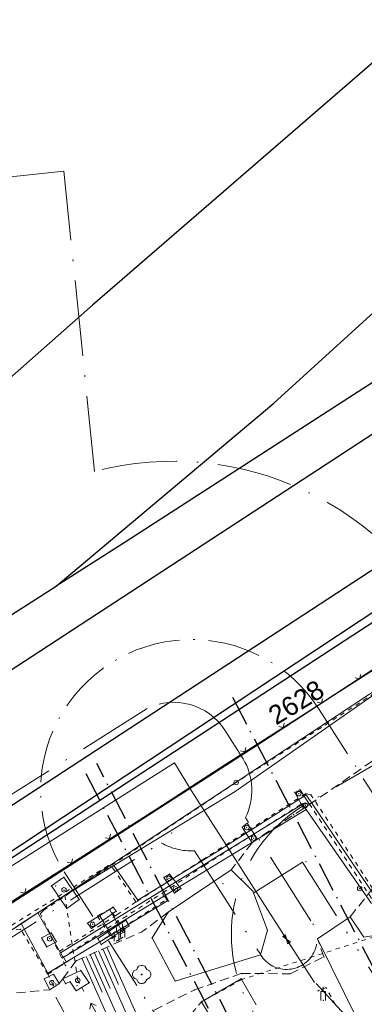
# Model space of a CAD drawing. Header units: metres. Extents: x -535942 to -530626, y -1087729 to -1086275.
# Tile 169 of 247: x -534252 to -534229, y -1086843 to -1086777. Entities that reach past the tile are written whole.
import ezdxf
from ezdxf.enums import TextEntityAlignment as Align

# ---------------------------------------------------------------- set-up
doc = ezdxf.new("R2010")
doc.units = ezdxf.units.M
for name, pattern in [('A_CARA_15', [7.6, 5, -1.3, 0, -1.3]), ('A_CARA_16', [11.4, 6, -1.8, 0, -1.8, 0, -1.8]), ('C_1', [0.6, 0.3, -0.3]), ('C_2', [0.9, 0.6, -0.3]), ('Čerchovaná 20mm', [3000, 2000, -500, 0, -500])]:
    doc.linetypes.add(name, pattern=pattern)
for name, color, linetype in [('15', 7, 'Continuous'), ('17', 7, 'Continuous'), ('18', 7, 'Continuous'), ('2', 7, 'Continuous'), ('22', 7, 'Continuous'), ('23', 7, 'Continuous'), ('25', 7, 'Continuous'), ('6', 7, 'Continuous'), ('8', 7, 'Continuous'), ('_blok katastr', 7, 'Continuous'), ('_blok SS sítě', 7, 'Continuous'), ('_blok zaměření - nové', 7, 'Continuous'), ('_základy', 7, 'Continuous')]:
    doc.layers.add(name, color=color, linetype=linetype)
for name, color, linetype, lineweight in [('AG plyn', 251, 'G_POTR_632_PN', 13), ('AG silno NN', 251, 'G_VED_660_PN', 13), ('AG_ochranne pasmo', 7, 'A_CARA_15', 15), ('AG_plyn VTL', 251, 'G_POTR_635_PN', 13)]:
    doc.layers.add(name, color=color, linetype=linetype, lineweight=lineweight)
doc.layers.add('AG_Demolice', color=7, linetype='Continuous', lineweight=25, true_color=0xff8000)
doc.layers.add('AG_revizni oblacek', color=111, linetype='Continuous', plot=False)
for name, color, linetype, true_color in [('BT_BPEJ', 7, 'Continuous', 0x7fffff), ('BT_hranice_parcel', 7, 'Continuous', 0x007f00), ('BT_text_parcel', 7, 'Continuous', 0x007f00), ('BT_vnitrni_kresby', 7, 'Continuous', 0x007f00), ('sítě_GasNet-STL', 7, 'PLYN_STŘEDOTLAK_PN', 0xb80000)]:
    doc.layers.add(name, color=color, linetype=linetype, true_color=true_color)
doc.layers.get('17').off()
doc.styles.add('BT_text_mapy_m', font='arial.ttf', dxfattribs={"height": 5})
doc.linetypes.add('G_POTR_632_PN', pattern='A,0.5,-1,2,-6.5,[13,hpfmlin.shx,S=1,R=0,X=0,Y=0],-6.5,2,-1,0.5', length=20)
doc.linetypes.add('G_POTR_635_PN', pattern='A,0.5,-1,2,-6.5,[16,hpfmlin.shx,S=1,R=0,X=0,Y=0],-6.5,2,-1,0.5', length=20)
doc.linetypes.add('G_VED_660_PN', pattern='A,0.5,-1,2,-6.5,[28,hpfmlin.shx,S=1,R=0,X=0,Y=0],-6.5,2,-1,0.5', length=20)
doc.linetypes.add('PLYN_STŘEDOTLAK_PN', pattern='A,2,-1,1,-1,2,-3,2,-7,[13,insite.shx,S=1,R=0,X=0,Y=0],-7', length=26)

# ---------------------------------------------------------------- blocks, each defined once
blk = doc.blocks.new('_KATASTR')
at = {"layer": 'BT_BPEJ', "lineweight": -3}
blk.add_lwpolyline([(-534567.99, -1086985.9), (-534456, -1086953), (-534436.78, -1086944.4), (-534394.5, -1086925.5), (-534377.62, -1086916.03), (-534353.5, -1086902.5), (-534344.98, -1086895.04), (-534338.35, -1086889.24), (-534337.5, -1086888.5), (-534101, -1086732), (-533977.7, -1086657.11), (-533966, -1086650), (-533802, -1086557.5)], dxfattribs=at)
at = {"layer": 'BT_hranice_parcel', "lineweight": -3}
for points in [[(-533930.39, -1086626.94), (-533977.71, -1086657.09), (-534027.69, -1086688.36), (-534051.88, -1086704.35), (-534053, -1086704.99), (-534093.1, -1086730.54), (-534099.49, -1086734.79), (-534123.96, -1086749.86), (-534172.7, -1086780.69), (-534236.19, -1086822.11), (-534301.1, -1086864.48), (-534361.33, -1086904.52), (-534389.95, -1086921.75), (-534421.31, -1086936.84), (-534457.42, -1086954.5), (-534485.18, -1086964.81)], [(-534493.78, -1086969.89), (-534465.8, -1086959.93), (-534429.9, -1086944.73), (-534384.85, -1086920.69), (-534356.67, -1086902.53), (-534277.7, -1086851.96), (-534273.32, -1086849.11), (-534236.73, -1086825.56), (-534052.87, -1086705.47), (-533854.49, -1086591.17)], [(-534117.47, -1086678.3), (-534155.77, -1086714.9), (-534211.41, -1086765.14), (-534247.4, -1086796.32), (-534284.19, -1086828.84), (-534317.59, -1086858.24), (-534311.74, -1086854.54), (-534249.79, -1086814.91)], [(-534146.79, -1086741.14), (-534150.7, -1086750.43), (-534179.84, -1086769.75), (-534245.31, -1086812.04), (-534249.79, -1086814.91), (-534235.39, -1086802.79), (-534174.69, -1086747.52)]]:
    blk.add_lwpolyline(points, dxfattribs=at)
at = {"layer": 'BT_vnitrni_kresby', "lineweight": -3}
for points in [[(-534306.37, -1086855.45), (-534178.56, -1086771.93)], [(-534302.56, -1086861.97), (-534174.2, -1086778.1)]]:
    blk.add_lwpolyline(points, dxfattribs=at)
at = {"layer": 'BT_text_parcel', "lineweight": -3, "style": 'BT_text_mapy_m'}
blk.add_text('2628', height=1.25, rotation=31.5, dxfattribs=at).set_placement((-534233.597, -1086823.128), align=Align.CENTER)
blk = doc.blocks.new('ss plyn')
at = {"color": 251, "lineweight": 15}
for points in [[(-534234.556, -1086838.279), (-534234.622, -1086837.98), (-534234.81, -1086838.105), (-534234.556, -1086838.279)], [(-534234.556, -1086838.279), (-534234.306, -1086838.456), (-534234.493, -1086838.581), (-534234.556, -1086838.279)]]:
    blk.add_lwpolyline(points, dxfattribs=at)
at = {"layer": 'AG plyn', "color": 251, "lineweight": 15, "ltscale": 0.5}
for p, q in [((-534237.951, -1086828.492), (-534226.54, -1086820.52)), ((-534245.984, -1086833.401), (-534237.951, -1086828.492)), ((-534233.254, -1086828.721), (-534238.932, -1086832.343)), ((-534233.254, -1086828.721), (-534238.932, -1086832.343)), ((-534228.717, -1086835.432), (-534233.254, -1086828.721)), ((-534228.717, -1086835.432), (-534233.254, -1086828.721)), ((-534249.502, -1086839.182), (-534233.495, -1086829.343)), ((-534249.502, -1086839.182), (-534233.495, -1086829.343)), ((-534233.495, -1086829.343), (-534233.253, -1086829.691)), ((-534233.495, -1086829.343), (-534233.253, -1086829.691)), ((-534242.64, -1086835.414), (-534233.253, -1086829.691)), ((-534242.64, -1086835.414), (-534233.253, -1086829.691)), ((-534233.253, -1086829.691), (-534228.931, -1086835.911)), ((-534233.253, -1086829.691), (-534228.931, -1086835.911)), ((-534244.396, -1086835.7), (-534238.932, -1086832.343)), ((-534244.396, -1086835.7), (-534238.932, -1086832.343)), ((-534238.932, -1086832.343), (-534238.932, -1086832.343)), ((-534238.932, -1086832.343), (-534238.932, -1086832.343)), ((-534249.697, -1086835.67), (-534245.984, -1086833.401)), ((-534249.697, -1086835.67), (-534245.984, -1086833.401)), ((-534245.984, -1086833.401), (-534244.396, -1086835.7)), ((-534245.984, -1086833.401), (-534244.396, -1086835.7)), ((-534249.335, -1086839.496), (-534242.64, -1086835.414)), ((-534249.335, -1086839.496), (-534242.64, -1086835.414)), ((-534242.425, -1086835.731), (-534242.64, -1086835.414)), ((-534242.425, -1086835.731), (-534242.64, -1086835.414)), ((-534250.511, -1086836.2), (-534249.697, -1086835.67)), ((-534250.511, -1086836.2), (-534249.697, -1086835.67)), ((-534250.356, -1086840.526), (-534242.425, -1086835.731)), ((-534250.356, -1086840.526), (-534242.425, -1086835.731)), ((-534252.11, -1086837.24), (-534250.511, -1086836.2)), ((-534252.11, -1086837.24), (-534250.511, -1086836.2)), ((-534249.502, -1086839.182), (-534251.016, -1086836.531)), ((-534249.502, -1086839.182), (-534251.016, -1086836.531)), ((-534252.63, -1086837.578), (-534252.11, -1086837.24)), ((-534252.63, -1086837.578), (-534252.11, -1086837.24)), ((-534250.356, -1086840.526), (-534252.11, -1086837.24)), ((-534250.356, -1086840.526), (-534252.11, -1086837.24)), ((-534249.335, -1086839.496), (-534249.502, -1086839.182)), ((-534249.335, -1086839.496), (-534249.502, -1086839.182)), ((-534249.117, -1086839.808), (-534249.333, -1086839.421)), ((-534249.117, -1086839.808), (-534249.333, -1086839.421))]:
    blk.add_line(p, q, dxfattribs=at)
at = {"layer": 'AG_ochranne pasmo', "color": 251, "lineweight": 15}
for points in [[(-534249.285, -1086787.44), (-534289.055, -1086791.72), (-534285.342, -1086826.227, 0.117293), (-534282.249, -1086834.951), (-534274.276, -1086847.275, 0.411208), (-534246.793, -1086853.314), (-534238.963, -1086848.362, 0.212797), (-534224.776, -1086840.364, 0.29676), (-534223.441, -1086818.586, 0.364694), (-534247.258, -1086807.321)], [(-534273.147, -1086790.008), (-534269.489, -1086824.004, 0.106178), (-534268.671, -1086826.483), (-534261.032, -1086838.291, 0.426814), (-534255.356, -1086839.798), (-534242.856, -1086831.892, 0.144207), (-534240.657, -1086832.425), (-534236.327, -1086839.208, 1.080738), (-534232.944, -1086837.06), (-534237.28, -1086830.231, 0.25688), (-534237.433, -1086826.331), (-534238.64, -1086824.445, 0.38184), (-534243.774, -1086823.007), (-534256.276, -1086830.914), (-534261.582, -1086822.713), (-534265.193, -1086789.152)]]:
    blk.add_lwpolyline(points, format="xyb", close=True, dxfattribs=at)
at = {"layer": 'AG_ochranne pasmo', "color": 251, "lineweight": 15, "ltscale": 0.7}
for points in [[(-534232.397, -1086823.067), (-534226.125, -1086832.902)], [(-534249.26, -1086833.821), (-534242.987, -1086843.656)]]:
    blk.add_lwpolyline(points, dxfattribs=at)
at = {"layer": 'AG_ochranne pasmo', "color": 251, "linetype": 'A_CARA_16', "lineweight": 15, "ltscale": 0.7}
blk.add_lwpolyline([(-534236.711, -1086835.212), (-534233.502, -1086833.182), (-534228.53, -1086841.042)], dxfattribs=at)
at = {"layer": 'AG_ochranne pasmo', "color": 251, "lineweight": 15, "ltscale": 0.7}
for centre, start, end in [((-534240.829, -1086828.444), 32.52788, 212.52942), ((-534234.556, -1086838.279), 212.52788, 32.52788)]:
    blk.add_arc(centre, 10, start, end, dxfattribs=at)
at = {"layer": 'AG_plyn VTL', "color": 251, "lineweight": 15, "ltscale": 0.7}
for points in [[(-534240.84, -1086828.45), (-534234.556, -1086838.279), (-534234.556, -1086838.279)], [(-534234.556, -1086838.279), (-534232.716, -1086841.149)]]:
    blk.add_lwpolyline(points, dxfattribs=at)
at = {"layer": 'sítě_GasNet-STL', "color": 251, "linetype": 'G_POTR_635_PN', "lineweight": 15}
for points in [[(-534241.975, -1086826.602), (-534257.484, -1086836.411), (-534265.457, -1086824.087), (-534269.17, -1086789.58), (-534279.806, -1086768.464)], [(-534241.975, -1086826.602), (-534241.975, -1086826.602), (-534241.975, -1086826.602), (-534241.975, -1086826.602), (-534241.975, -1086826.602), (-534241.975, -1086826.602)], [(-534241.975, -1086826.602), (-534240.84, -1086828.45)], [(-534218.38, -1086838.095), (-534229.275, -1086844.854), (-534232.605, -1086841.215)]]:
    blk.add_lwpolyline(points, dxfattribs=at)
blk = doc.blocks.new('SS nízké napětí')
at = {"layer": 'AG silno NN', "ltscale": 0.7}
for p, q in [((-534249.69672, -1086835.67045), (-534169.587, -1086782.793)), ((-534251.01621, -1086836.53146), (-534249.64119, -1086835.63469)), ((-534252.11993, -1086837.25129), (-534251.01621, -1086836.53146)), ((-534290.8331, -1086862.49948), (-534252.11993, -1086837.25129)), ((-534249.81363, -1086842.10766), (-534247.56759, -1086846.31225))]:
    blk.add_line(p, q, dxfattribs=at)
blk = doc.blocks.new('Z660')
at = {"color": 0, "lineweight": -2}
for p, q in [((-0.9, 0), (-0.6, 0)), ((-0.6, 0), (-0.6, 0.3)), ((-0.6, 0.3), (0, 0)), ((0, 0), (0.9, 0)), ((0.6, 0.24), (0.9, 0)), ((0.9, 0), (0.6, -0.24))]:
    blk.add_line(p, q, dxfattribs=at)
blk = doc.blocks.new('Z212')
at = {"color": 0, "lineweight": -2}
for p, q in [((-0.21, 0.21), (0, 0)), ((0, 0), (0.21, 0.21))]:
    blk.add_line(p, q, dxfattribs=at)
blk = doc.blocks.new('Z24')
at = {"color": 0, "lineweight": -2}
for p, q in [((-0.6, 0.06), (-0.57, 0.15)), ((-0.6, -0.06), (-0.6, 0.06)), ((-0.57, 0.15), (-0.51, 0.24)), ((-0.51, 0.24), (-0.33, 0.33)), ((-0.33, 0.33), (-0.27, 0.45)), ((-0.27, 0.45), (-0.21, 0.54)), ((-0.21, 0.54), (-0.06, 0.6)), ((-0.06, 0.6), (0.06, 0.6)), ((-0.03, -0.03), (-0.03, 0.03)), ((-0.03, 0.03), (0.03, 0.03)), ((0.03, 0.03), (0.03, -0.03)), ((0.06, 0.6), (0.21, 0.54)), ((0.21, 0.54), (0.27, 0.45)), ((0.27, 0.45), (0.33, 0.33)), ((0.33, 0.33), (0.51, 0.24)), ((0.51, 0.24), (0.57, 0.15)), ((0.57, 0.15), (0.6, 0.06)), ((0.6, 0.06), (0.6, -0.06)), ((-0.54, -0.21), (-0.6, -0.06)), ((-0.45, -0.27), (-0.54, -0.21)), ((-0.33, -0.33), (-0.45, -0.27)), ((-0.24, -0.51), (-0.33, -0.33)), ((-0.15, -0.57), (-0.24, -0.51)), ((-0.06, -0.6), (-0.15, -0.57)), ((0.06, -0.6), (-0.06, -0.6)), ((0.03, -0.03), (-0.03, -0.03)), ((0.15, -0.57), (0.06, -0.6)), ((0.24, -0.51), (0.15, -0.57)), ((0.33, -0.33), (0.24, -0.51)), ((0.45, -0.27), (0.33, -0.33)), ((0.54, -0.21), (0.45, -0.27)), ((0.6, -0.06), (0.54, -0.21))]:
    blk.add_line(p, q, dxfattribs=at)
blk = doc.blocks.new('Z15')
at = {"layer": '23', "color": 0, "lineweight": -2}
blk.add_circle((0, 0), 0.15, dxfattribs=at)
blk = doc.blocks.new('Z412')
at = {"color": 0, "lineweight": -2}
for p, q in [((0, 0.6), (0, 0.9)), ((-0.15, 0), (-0.15, 0.6)), ((-0.15, 0.6), (0.15, 0.6)), ((0.15, 0.6), (0.15, 0))]:
    blk.add_line(p, q, dxfattribs=at)
blk = doc.blocks.new('Zaměření - zekan')
at = {"layer": '18', "color": 252, "lineweight": 15}
for p in [(-534238.57, -1086826.69), (-534237.89, -1086827.9), (-534234.02, -1086828.56), (-534233.75, -1086828.64), (-534233.66, -1086828.38), (-534233.65, -1086828.53), (-534233.29, -1086828.64), (-534232.95, -1086828.71), (-534233.53, -1086829.31), (-534233.44, -1086829.62), (-534233.31, -1086829.41), (-534233.05, -1086829.31), (-534233.03, -1086829.35), (-534243.52, -1086829.88), (-534237.49, -1086830.85), (-534237.19, -1086830.88), (-534237.16, -1086830.6), (-534242.16, -1086831.24), (-534236.83, -1086831.89), (-534236.73, -1086831.59), (-534236.49, -1086831.64), (-534246.36, -1086833.41), (-534240.15, -1086833.04), (-534239.97, -1086833.37), (-534233.27, -1086833.14), (-534250.05, -1086834.05), (-534249.3, -1086834.17), (-534246.05, -1086833.56), (-534242.67, -1086834.19), (-534242.3, -1086834.11), (-534242.29, -1086833.96), (-534238.21, -1086833.68), (-534250.11, -1086834.75), (-534249.83, -1086834.76), (-534242.33, -1086834.24), (-534238.76, -1086834.6), (-534249.28, -1086835.01), (-534242.74, -1086835.2), (-534241.97, -1086835.22), (-534241.9, -1086834.94), (-534241.54, -1086834.93), (-534236.78, -1086835.1), (-534229.72, -1086834.92), (-534248.27, -1086835.65), (-534244.52, -1086835.81), (-534242.66, -1086835.76), (-534250.84, -1086836.59), (-534250.62, -1086836.36), (-534249.1, -1086836.24), (-534247.06, -1086836.74), (-534246.88, -1086836.77), (-534246.24, -1086836.34), (-534246.21, -1086836.27), (-534246.03, -1086836.15), (-534245.82, -1086836.42), (-534245.79, -1086836.67), (-534242.38, -1086836.49), (-534230.34, -1086836.79), (-534247.73, -1086837.22), (-534247.39, -1086837.29), (-534245.36, -1086836.88), (-534245.18, -1086837.01), (-534245.03, -1086837.28), (-534244.97, -1086837.4), (-534252.15, -1086837.63), (-534250.13, -1086837.86), (-534247.47, -1086837.56), (-534246.13, -1086837.98), (-534245.43, -1086837.77), (-534245.28, -1086837.79), (-534244.14, -1086837.79), (-534235.82, -1086837.67), (-534250.76, -1086838.19), (-534250.23, -1086838.25), (-534249.78, -1086838.44), (-534247.05, -1086838.23), (-534246.81, -1086838.63), (-534246.12, -1086838.22), (-534246.05, -1086838.13), (-534245.8, -1086838.4), (-534245.4, -1086838.16), (-534243.45, -1086838.19), (-534232.5, -1086838.24), (-534229.45, -1086838.14), (-534250.42, -1086838.79), (-534248.91, -1086839.2), (-534236.29, -1086839.32), (-534249.18, -1086840.03), (-534248.47, -1086839.7), (-534232.09, -1086839.45), (-534250.34, -1086840.6), (-534249.97, -1086840.59), (-534249.62, -1086840.1), (-534248.17, -1086840.34), (-534244.14, -1086840.61), (-534237.55, -1086840.55), (-534234.32, -1086840.56), (-534250.59, -1086840.9), (-534250.08, -1086841.15), (-534249.98, -1086841.34), (-534249.83, -1086841.24), (-534249.6, -1086841.21), (-534249.35, -1086840.9), (-534249.17, -1086841.21), (-534248.88, -1086841.09), (-534248.41, -1086841.34), (-534248.37, -1086841), (-534247.61, -1086841.16), (-534241.92, -1086841.05), (-534237.57, -1086840.89), (-534237.51, -1086840.94), (-534250.22, -1086841.62), (-534248.47, -1086841.69), (-534240.65, -1086841.63), (-534232.47, -1086841.71), (-534232.41, -1086841.66), (-534231.94, -1086841.48), (-534240.18, -1086842.41), (-534232.13, -1086842.33)]:
    blk.add_point(p, dxfattribs=at)
at = {"layer": '2', "color": 251, "linetype": 'C_1', "lineweight": 15}
for p, q in [((-534228.22, -1086821.66), (-534237.89, -1086827.9)), ((-534237.89, -1086827.9), (-534250.62, -1086836.36)), ((-534233.29, -1086828.64), (-534240.15, -1086833.04)), ((-534232.95, -1086828.71), (-534233.29, -1086828.64)), ((-534228.52, -1086835.43), (-534232.95, -1086828.71)), ((-534239.97, -1086833.37), (-534233.53, -1086829.31)), ((-534233.53, -1086829.31), (-534233.05, -1086829.31)), ((-534233.05, -1086829.31), (-534228.77, -1086835.82)), ((-534246.36, -1086833.41), (-534253.35, -1086837.73)), ((-534246.05, -1086833.56), (-534246.36, -1086833.41)), ((-534240.15, -1086833.04), (-534244.52, -1086835.81)), ((-534239.97, -1086833.37), (-534242.74, -1086835.2)), ((-534244.52, -1086835.81), (-534246.05, -1086833.56)), ((-534245.36, -1086836.88), (-534242.74, -1086835.2)), ((-534242.74, -1086835.2), (-534242.66, -1086835.76)), ((-534244.52, -1086835.81), (-534245.79, -1086836.67)), ((-534242.66, -1086835.76), (-534245.03, -1086837.28)), ((-534250.62, -1086836.36), (-534250.84, -1086836.59)), ((-534249.18, -1086840.03), (-534250.84, -1086836.59)), ((-534245.79, -1086836.67), (-534249.63, -1086839.11)), ((-534246.21, -1086836.27), (-534247.06, -1086836.74)), ((-534247.06, -1086836.74), (-534246.12, -1086838.22)), ((-534245.28, -1086837.79), (-534246.21, -1086836.27)), ((-534249.62, -1086840.1), (-534245.03, -1086837.28)), ((-534249.42, -1086839.53), (-534245.36, -1086836.88)), ((-534252.15, -1086837.63), (-534253.35, -1086837.73)), ((-534250.34, -1086840.6), (-534252.15, -1086837.63)), ((-534246.12, -1086838.22), (-534245.28, -1086837.79)), ((-534250.34, -1086840.6), (-534249.62, -1086840.1)), ((-534249.98, -1086841.34), (-534250.34, -1086840.6)), ((-534232.41, -1086841.66), (-534232.48, -1086841.71)), ((-534231.94, -1086841.48), (-534232.41, -1086841.66)), ((-534231.32, -1086842.61), (-534231.94, -1086841.48))]:
    blk.add_line(p, q, dxfattribs=at)
at = {"layer": '2', "color": 251, "lineweight": 15}
for p, q in [((-534233.66, -1086828.38), (-534234.02, -1086828.56)), ((-534234.02, -1086828.56), (-534233.44, -1086829.62)), ((-534233.03, -1086829.35), (-534233.66, -1086828.38)), ((-534233.44, -1086829.62), (-534233.03, -1086829.35)), ((-534249.3, -1086834.17), (-534248.27, -1086835.65)), ((-534238.21, -1086833.68), (-534242.38, -1086836.49)), ((-534236.78, -1086835.1), (-534238.21, -1086833.68)), ((-534235.82, -1086837.67), (-534236.78, -1086835.1)), ((-534248.27, -1086835.65), (-534249.1, -1086836.24)), ((-534242.38, -1086836.49), (-534243.45, -1086838.19)), ((-534232.5, -1086838.24), (-534230.34, -1086836.79)), ((-534230.34, -1086836.79), (-534229.45, -1086838.14)), ((-534250.13, -1086837.86), (-534249.78, -1086838.44)), ((-534236.29, -1086839.32), (-534235.82, -1086837.67)), ((-534229.45, -1086838.14), (-534228.2, -1086837.95)), ((-534245.8, -1086838.4), (-534245.4, -1086838.16)), ((-534241.92, -1086841.05), (-534243.45, -1086838.19)), ((-534232.5, -1086838.24), (-534229.81, -1086843.71)), ((-534241.92, -1086841.05), (-534236.29, -1086839.32)), ((-534249.35, -1086840.9), (-534248.17, -1086840.34)), ((-534237.57, -1086840.89), (-534240.18, -1086842.41)), ((-534236.57, -1086842.61), (-534237.57, -1086840.89)), ((-534240.18, -1086842.41), (-534239.15, -1086844.14))]:
    blk.add_line(p, q, dxfattribs=at)
at = {"layer": '22', "color": 252, "lineweight": 15}
for p, q in [((-534247.54, -1086839.29), (-534245.45, -1086844.04)), ((-534247.27, -1086839.17), (-534246.22, -1086841.54)), ((-534246.99, -1086839.05), (-534244.91, -1086843.77)), ((-534246.72, -1086838.92), (-534245.68, -1086841.28)), ((-534246.44, -1086838.8), (-534244.37, -1086843.5)), ((-534248.09, -1086839.53), (-534245.98, -1086844.31)), ((-534247.81, -1086839.41), (-534246.76, -1086841.79))]:
    blk.add_line(p, q, dxfattribs=at)
at = {"layer": '23', "color": 252, "lineweight": 15}
for p, q in [((-534238.57, -1086826.69), (-534227.19, -1086819.42)), ((-534243.52, -1086829.88), (-534238.57, -1086826.69)), ((-534250.05, -1086834.05), (-534243.52, -1086829.88)), ((-534237.49, -1086830.85), (-534237.16, -1086830.6)), ((-534236.83, -1086831.89), (-534237.49, -1086830.85)), ((-534237.16, -1086830.6), (-534236.49, -1086831.64)), ((-534236.49, -1086831.64), (-534236.83, -1086831.89)), ((-534255.65, -1086837.65), (-534250.05, -1086834.05)), ((-534250.11, -1086834.75), (-534249.3, -1086834.17)), ((-534242.29, -1086833.96), (-534242.67, -1086834.19)), ((-534242.67, -1086834.19), (-534241.97, -1086835.22)), ((-534241.54, -1086834.93), (-534242.29, -1086833.96)), ((-534249.1, -1086836.24), (-534250.11, -1086834.75)), ((-534241.97, -1086835.22), (-534241.54, -1086834.93)), ((-534247.73, -1086837.22), (-534246.03, -1086836.15)), ((-534245.82, -1086836.42), (-534247.47, -1086837.56)), ((-534246.88, -1086836.77), (-534246.05, -1086838.13)), ((-534245.43, -1086837.77), (-534246.24, -1086836.34)), ((-534246.03, -1086836.15), (-534245.82, -1086836.42)), ((-534247.47, -1086837.56), (-534247.73, -1086837.22)), ((-534247.05, -1086838.23), (-534245.18, -1086837.01)), ((-534244.97, -1086837.4), (-534246.81, -1086838.63)), ((-534245.18, -1086837.01), (-534244.97, -1086837.4)), ((-534250.76, -1086838.19), (-534250.13, -1086837.86)), ((-534250.42, -1086838.79), (-534250.76, -1086838.19)), ((-534249.78, -1086838.44), (-534250.42, -1086838.79)), ((-534246.81, -1086838.63), (-534247.05, -1086838.23)), ((-534250.59, -1086840.9), (-534249.97, -1086840.59)), ((-534249.97, -1086840.59), (-534249.6, -1086841.21)), ((-534248.17, -1086840.34), (-534247.61, -1086841.16)), ((-534250.22, -1086841.62), (-534250.59, -1086840.9)), ((-534249.6, -1086841.21), (-534250.22, -1086841.62)), ((-534249.17, -1086841.21), (-534249.35, -1086840.9)), ((-534248.88, -1086841.09), (-534249.17, -1086841.21)), ((-534248.47, -1086841.69), (-534248.88, -1086841.09)), ((-534247.61, -1086841.16), (-534248.47, -1086841.69))]:
    blk.add_line(p, q, dxfattribs=at)
at = {"layer": '25', "color": 252, "linetype": 'C_2', "lineweight": 15}
for p, q in [((-534225.18, -1086823.94), (-534233.03, -1086829.35)), ((-534233.44, -1086829.62), (-534236.49, -1086831.64)), ((-534236.83, -1086831.89), (-534238.21, -1086833.68)), ((-534230.34, -1086836.79), (-534228.58, -1086834.56)), ((-534242.38, -1086836.49), (-534244.14, -1086837.79)), ((-534248.47, -1086839.7), (-534244.14, -1086837.79)), ((-534232.09, -1086839.45), (-534232.5, -1086838.24)), ((-534249.35, -1086840.9), (-534248.47, -1086839.7)), ((-534234.32, -1086840.56), (-534232.09, -1086839.45)), ((-534240.65, -1086841.63), (-534237.55, -1086840.55)), ((-534237.55, -1086840.55), (-534234.32, -1086840.56)), ((-534249.6, -1086841.21), (-534249.35, -1086840.9)), ((-534253.32, -1086841.91), (-534250.22, -1086841.62)), ((-534246.53, -1086844.58), (-534240.65, -1086841.63))]:
    blk.add_line(p, q, dxfattribs=at)
at = {"layer": '6', "color": 252, "linetype": 'C_1', "lineweight": 15}
for p, q in [((-534248.37, -1086841), (-534249.28, -1086835.01)), ((-534228.17, -1086837.93), (-534237.51, -1086840.94)), ((-534247.96, -1086841.73), (-534248.37, -1086841)), ((-534237.51, -1086840.94), (-534240.18, -1086842.41)), ((-534240.18, -1086842.41), (-534241.52, -1086844.03))]:
    blk.add_line(p, q, dxfattribs=at)
at = {"layer": '15', "color": 252, "lineweight": 15}
blk.add_blockref('Z24', (-534244.14, -1086840.61), dxfattribs=at)
at = {"layer": '17', "color": 251, "lineweight": 15}
for p in [(-534237.89, -1086827.9), (-534233.75, -1086828.64), (-534233.31, -1086829.41), (-534237.19, -1086830.88), (-534236.73, -1086831.59), (-534242.33, -1086834.24), (-534241.9, -1086834.94), (-534229.72, -1086834.92), (-534249.28, -1086835.01), (-534247.39, -1086837.29), (-534250.23, -1086838.25), (-534250.08, -1086841.15), (-534248.37, -1086841)]:
    blk.add_blockref('Z15', p, dxfattribs=at)
at = {"layer": '23', "color": 252, "lineweight": 15}
for p, rotation in [((-534229.72, -1086821.04), 32.5), ((-534232.25, -1086822.65), 32.5), ((-534234.78, -1086824.26), 32.5), ((-534237.31, -1086825.88), 32.5), ((-534246.26, -1086831.62), 32.60000000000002), ((-534248.79, -1086833.24), 32.60000000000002), ((-534251.87, -1086835.22), 32.7)]:
    blk.add_blockref('Z212', p, dxfattribs=dict(at, rotation=rotation))
at = {"layer": '6', "color": 252, "lineweight": 15, "rotation": 119.3974}
blk.add_blockref('Z660', (-534247.07, -1086843.3), dxfattribs=at)
at = {"layer": '8', "color": 252, "lineweight": 15}
for p in [(-534245.4, -1086838.16), (-534245.8, -1086838.4), (-534232.13, -1086842.33)]:
    blk.add_blockref('Z412', p, dxfattribs=at)
blk = doc.blocks.new('A$Cf8a33a96')
at = {"layer": 'AG_revizni oblacek', "linetype": 'Čerchovaná 20mm'}
for p, q in [((169090, -9246), (169090, 67435)), ((170025, -7976), (170025, 67435)), ((180025, -9246), (180025, 67435))]:
    blk.add_line(p, q, dxfattribs=at)

msp = doc.modelspace()

# ---------------------------------------------------------------- hatches: boundary and pattern name
at = {"layer": 'AG_Demolice', "lineweight": -3}
h = msp.add_hatch(dxfattribs=at)
h.set_pattern_fill('ANSI31', color=253, scale=0.3)
h.set_pattern_definition([(72.51345, (0, 0), (-0.9084826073, 0.28620901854), [])])
edge = h.paths.add_edge_path()
edge.add_line((-534348.841, -1086934.302), (-534347.968, -1086936.438))
edge.add_line((-534347.968, -1086936.438), (-534319.478, -1086924.592))
edge.add_line((-534319.478, -1086924.592), (-534274.751, -1086905.167))
edge.add_line((-534274.751, -1086905.167), (-534233.125, -1086875.625))
edge.add_line((-534233.125, -1086875.625), (-534152.599, -1086830.989))
edge.add_line((-534152.599, -1086830.989), (-534105.758, -1086810.767))
edge.add_line((-534105.758, -1086810.767), (-534106.669, -1086808.657))
edge.add_line((-534106.669, -1086808.657), (-534153.614, -1086828.924))
edge.add_line((-534153.614, -1086828.924), (-534203.732, -1086856.704))
edge.add_line((-534203.732, -1086856.704), (-534235.331, -1086874.349))
edge.add_line((-534235.331, -1086874.349), (-534275.887, -1086903.154))
edge.add_line((-534275.887, -1086903.154), (-534320.377, -1086922.476))
edge.add_line((-534320.377, -1086922.476), (-534348.838, -1086934.311))

# ---------------------------------------------------------------- linework, layer by layer
at = {"layer": 'AG_ochranne pasmo', "color": 251, "lineweight": 13}
msp.add_lwpolyline([(-534226.939, -1086825.677), (-534233.539, -1086829.498, 0.409128), (-534236.769, -1086843.106), (-534234.621, -1086846.674, 0.408121), (-534221.091, -1086850.162), (-534214.891, -1086846.602, 0.414814), (-534211.208, -1086832.933), (-534213.28, -1086829.342, 0.414214)], format="xyb", close=True, dxfattribs=at)

# ---------------------------------------------------------------- block references
at = {"layer": '_blok katastr', "lineweight": -3}
msp.add_blockref('_KATASTR', (0, 0), dxfattribs=at)
at = {"layer": '_blok SS sítě'}
for name in ['SS nízké napětí', 'ss plyn']:
    msp.add_blockref(name, (0, 0), dxfattribs=at)
at = {"layer": '_blok zaměření - nové', "linetype": 'ByBlock'}
msp.add_blockref('Zaměření - zekan', (0, 0), dxfattribs=at)
at = {"layer": '_základy', "xscale": 0.001, "yscale": 0.001, "zscale": 0.001, "rotation": 27.51344999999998}
msp.add_blockref('A$Cf8a33a96', (-534366.759, -1086965.005), dxfattribs=at)

doc.saveas('drawing.dxf')
